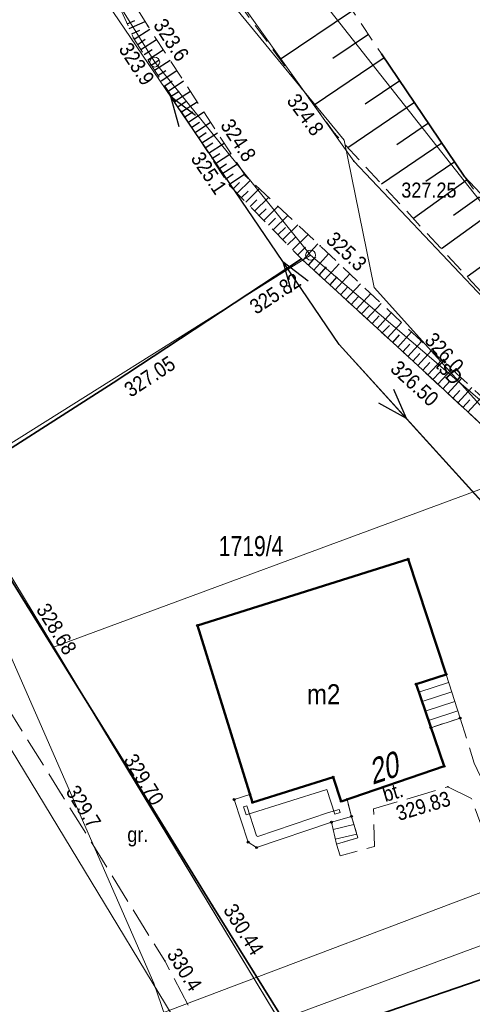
# Model space of a CAD drawing. Header units: metres. Extents: x 7423100 to 7431699, y 5527887 to 5533362.
# Tile 97 of 114: x 7428324 to 7428346, y 5529893 to 5529942. Entities that reach past the tile are written whole.
import ezdxf
from ezdxf.enums import TextEntityAlignment as Align

# ---------------------------------------------------------------- set-up
doc = ezdxf.new("R2010")
doc.units = ezdxf.units.M
doc.header["$MEASUREMENT"] = 0
for name, pattern in [('1.0_0.5', [1.5, 1, -0.5]), ('1.5_0.5', [2, 1.5, -0.5]), ('219-500', [0]), ('suep_nn_500', [0]), ('sutp_500', [0])]:
    doc.linetypes.add(name, pattern=pattern)
doc.layers.get('0').update_dxf_attribs({"color": 2, "linetype": 'CONTINUOUS', "lineweight": 5})
for name, color, linetype in [('000 Inne (niezydentyfikowane)', 7, 'CONTINUOUS'), ('202-punkt graniczny', 7, 'CONTINUOUS'), ('203-punkt graniczny', 7, 'CONTINUOUS'), ('211-numer działki ewidencyjnej', 7, 'CONTINUOUS'), ('217-kontur klasyfikacyjny', 7, 'CONTINUOUS'), ('218-kontur użytku gruntowego', 7, 'CONTINUOUS'), ('219-działka ewidencyjna', 7, 'CONTINUOUS'), ('238-Punkt adresowy budynku', 7, 'CONTINUOUS'), ('312-budynek ewidencyjny', 7, 'CONTINUOUS'), ('312-oznaczenie budynku ewidencyjnego-Atr117', 7, 'CONTINUOUS'), ('352-schody', 7, 'CONTINUOUS'), ('obszar utwardzony', 7, 'CONTINUOUS'), ('obszar utwardzony-Atr17', 7, 'CONTINUOUS'), ('ogrodzenie trwałe', 7, 'CONTINUOUS'), ('pikieta naturalna', 7, 'CONTINUOUS'), ('pikieta naturalna-Atr2', 7, 'CONTINUOUS'), ('pikieta sztuczna', 7, 'CONTINUOUS'), ('pikieta sztuczna-Atr2', 7, 'CONTINUOUS'), ('przewód elektroenergetyczny niskiego napięcia', 7, 'CONTINUOUS'), ('przewód gazowy', 7, 'CONTINUOUS'), ('przewód telekomunikacyjny napowietrzny', 7, 'CONTINUOUS'), ('przewód telekomunikacyjny podziemny', 7, 'CONTINUOUS'), ('przewód telekomunikacyjny podziemny-Atr1', 7, 'CONTINUOUS'), ('przewód wodociągowy', 7, 'CONTINUOUS'), ('Punkt budynku', 7, 'CONTINUOUS'), ('schody w ciągu komunikacyjnym', 7, 'CONTINUOUS'), ('skarpa nieumocniona', 7, 'CONTINUOUS'), ('taras', 7, 'CONTINUOUS')]:
    doc.layers.add(name, color=color, linetype=linetype)
doc.styles.get("Standard").update_dxf_attribs({"font": 'Working1250.shx', "width": 0.75})
doc.linetypes.add('902-500', pattern='A,3.75,0,[1,ksztalty.shx,S=0.5,R=0,X=0,Y=0],3.75', length=7.5)

# ---------------------------------------------------------------- blocks, each defined once
blk = doc.blocks.new('PUNKTBUD')
at = {"color": 0}
blk.add_circle((0, 0), 0.045, dxfattribs=at)
blk = doc.blocks.new('202')
at = {"color": 0, "linetype": 'Continuous', "lineweight": 0}
blk.add_circle((0, 0), 0.25, dxfattribs=at)
blk = doc.blocks.new('203')
at = {"linetype": 'Continuous', "lineweight": 0}
h = blk.add_hatch(color=0, dxfattribs=at)
edge = h.paths.add_edge_path()
edge.add_arc((0, 0), 0.045, 0, 360)
blk = doc.blocks.new('SUEP1')
at = {"color": 0, "linetype": 'Continuous'}
for p, q in [((5, 0), (3.5, 0.5)), ((15, 0), (13.5, 0.5)), ((0, 0), (5, 0)), ((5, 0), (3.5, -0.5)), ((5, 0), (15, 0)), ((15, 0), (13.5, -0.5))]:
    blk.add_line(p, q, dxfattribs=at)
blk = doc.blocks.new('PW01')
at = {"linetype": 'Continuous', "lineweight": 13}
h = blk.add_hatch(color=0, dxfattribs=at)
edge = h.paths.add_edge_path()
edge.add_arc((0, 0), 0.045, 0, 360)

msp = doc.modelspace()

# ---------------------------------------------------------------- linework, layer by layer
at = {"layer": '000 Inne (niezydentyfikowane)', "color": 7, "linetype": 'Continuous', "lineweight": 25, "flags": 128}
for points in [[(7428340.39, 5529942.7), (7428336.77, 5529940.27)], [(7428329.12, 5529942.05), (7428329.5, 5529942.22)], [(7428329.23, 5529941.81), (7428330.02, 5529942.16)], [(7428329.35, 5529941.55), (7428329.76, 5529941.73)], [(7428329.48, 5529941.28), (7428330.26, 5529941.78)], [(7428341.18, 5529941.52), (7428339.4, 5529940.32)], [(7428329.65, 5529941.02), (7428330.03, 5529941.28)], [(7428329.81, 5529940.77), (7428330.59, 5529941.27)], [(7428329.98, 5529940.51), (7428330.37, 5529940.76)], [(7428330.15, 5529940.25), (7428330.93, 5529940.75)], [(7428341.96, 5529940.35), (7428338.46, 5529937.98)], [(7428330.32, 5529939.99), (7428330.71, 5529940.24)], [(7428330.49, 5529939.73), (7428331.27, 5529940.24)], [(7428330.66, 5529939.47), (7428331.05, 5529939.72)], [(7428330.83, 5529939.21), (7428331.6, 5529939.72)], [(7428331, 5529938.95), (7428331.38, 5529939.21)], [(7428331.17, 5529938.69), (7428331.94, 5529939.2)], [(7428342.74, 5529939.21), (7428341.01, 5529938.04)], [(7428331.33, 5529938.43), (7428331.72, 5529938.69)], [(7428331.5, 5529938.18), (7428332.28, 5529938.68)], [(7428331.67, 5529937.92), (7428332.06, 5529938.17)], [(7428331.84, 5529937.66), (7428332.62, 5529938.16)], [(7428343.48, 5529938.12), (7428340.15, 5529935.86)], [(7428332.01, 5529937.4), (7428332.4, 5529937.65)], [(7428332.18, 5529937.14), (7428332.95, 5529937.65)], [(7428332.35, 5529936.88), (7428332.73, 5529937.13)], [(7428332.52, 5529936.62), (7428333.29, 5529937.13)], [(7428344.18, 5529937.08), (7428342.6, 5529936.01)], [(7428332.68, 5529936.36), (7428333.07, 5529936.62)], [(7428332.85, 5529936.1), (7428333.63, 5529936.61)], [(7428333.02, 5529935.85), (7428333.41, 5529936.1)], [(7428333.19, 5529935.59), (7428333.97, 5529936.09)], [(7428344.85, 5529936.09), (7428341.83, 5529934.04)], [(7428333.36, 5529935.33), (7428333.75, 5529935.58)], [(7428333.53, 5529935.07), (7428334.3, 5529935.57)], [(7428333.7, 5529934.81), (7428334.08, 5529935.06)], [(7428333.86, 5529934.55), (7428334.64, 5529935.06)], [(7428345.49, 5529935.15), (7428344.05, 5529934.17)], [(7428334.03, 5529934.29), (7428334.42, 5529934.55)], [(7428334.2, 5529934.03), (7428334.98, 5529934.54)], [(7428334.4, 5529933.8), (7428334.73, 5529934.12)], [(7428334.62, 5529933.59), (7428335.27, 5529934.23)], [(7428346.11, 5529934.25), (7428343.43, 5529932.32)], [(7428334.83, 5529933.37), (7428335.17, 5529933.69)], [(7428335.05, 5529933.15), (7428335.72, 5529933.81)], [(7428335.27, 5529932.92), (7428335.61, 5529933.26)], [(7428335.49, 5529932.7), (7428336.19, 5529933.38)], [(7428346.72, 5529933.4), (7428345.43, 5529932.48)], [(7428335.72, 5529932.47), (7428336.07, 5529932.81)], [(7428335.95, 5529932.23), (7428336.66, 5529932.93)], [(7428336.42, 5529931.76), (7428337.15, 5529932.48)], [(7428347.3, 5529932.59), (7428344.83, 5529930.81)], [(7428336.18, 5529932), (7428336.54, 5529932.35)], [(7428336.9, 5529931.27), (7428337.65, 5529932.01)], [(7428336.66, 5529931.51), (7428337.03, 5529931.88)], [(7428337.39, 5529930.76), (7428338.17, 5529931.52)], [(7428337.14, 5529931.02), (7428337.53, 5529931.39)], [(7428337.9, 5529930.25), (7428338.65, 5529931.07)], [(7428348.4, 5529931.06), (7428346.12, 5529929.42)], [(7428337.65, 5529930.51), (7428338.04, 5529930.89)], [(7428338.45, 5529929.75), (7428339.19, 5529930.56)], [(7428338.18, 5529930), (7428338.55, 5529930.41)], [(7428338.99, 5529929.26), (7428339.72, 5529930.06)], [(7428338.72, 5529929.5), (7428339.09, 5529929.91)], [(7428339.52, 5529928.77), (7428340.25, 5529929.56)], [(7428339.26, 5529929.01), (7428339.62, 5529929.41)], [(7428340.05, 5529928.28), (7428340.78, 5529929.07)], [(7428339.79, 5529928.52), (7428340.15, 5529928.92)], [(7428340.58, 5529927.8), (7428341.3, 5529928.58)], [(7428340.32, 5529928.04), (7428340.68, 5529928.43)], [(7428341.1, 5529927.32), (7428341.81, 5529928.09)], [(7428340.84, 5529927.56), (7428341.2, 5529927.95)], [(7428341.62, 5529926.84), (7428342.32, 5529927.61)], [(7428341.36, 5529927.08), (7428341.71, 5529927.46)], [(7428342.13, 5529926.37), (7428342.83, 5529927.13)], [(7428341.87, 5529926.61), (7428342.23, 5529926.99)], [(7428342.64, 5529925.9), (7428343.33, 5529926.66)], [(7428342.39, 5529926.14), (7428342.73, 5529926.52)], [(7428343.14, 5529925.44), (7428343.83, 5529926.19)], [(7428342.89, 5529925.67), (7428343.24, 5529926.05)], [(7428343.39, 5529925.21), (7428343.74, 5529925.59)], [(7428343.64, 5529924.98), (7428344.33, 5529925.73)], [(7428343.89, 5529924.75), (7428344.24, 5529925.13)], [(7428344.14, 5529924.52), (7428344.84, 5529925.27)], [(7428344.39, 5529924.29), (7428344.74, 5529924.66)], [(7428344.64, 5529924.06), (7428345.34, 5529924.81)], [(7428344.89, 5529923.82), (7428345.24, 5529924.2)], [(7428345.14, 5529923.59), (7428345.84, 5529924.35)], [(7428345.39, 5529923.36), (7428345.74, 5529923.74)], [(7428345.65, 5529923.13), (7428346.34, 5529923.88)], [(7428345.9, 5529922.89), (7428346.25, 5529923.27)], [(7428346.15, 5529922.66), (7428346.85, 5529923.42)]]:
    msp.add_lwpolyline(points, dxfattribs=at)
at = {"layer": '217-kontur klasyfikacyjny', "color": 92, "linetype": 'Continuous', "lineweight": 18, "flags": 128}
for points in [[(7428330.5, 5529940.14), (7428325.75, 5529947.81)], [(7428332.21, 5529946.76), (7428340.45, 5529935.19)], [(7428347.83, 5529931.84), (7428337.2, 5529945.32)], [(7428338.29, 5529930.5), (7428330.5, 5529940.14)], [(7428340.45, 5529935.19), (7428347.51, 5529927.73)], [(7428369.5, 5529903.85), (7428338.29, 5529930.5)], [(7428325.45, 5529910.92), (7428346.88, 5529918.84)], [(7428337.64, 5529890.78), (7428325.45, 5529910.92)]]:
    msp.add_lwpolyline(points, dxfattribs=at)
at = {"layer": '218-kontur użytku gruntowego', "color": 3, "linetype": 'Continuous', "lineweight": 18, "flags": 128}
for points in [[(7428325.75, 5529947.81), (7428330.5, 5529940.14)], [(7428330.5, 5529940.14), (7428325.75, 5529947.81)], [(7428340.45, 5529935.19), (7428332.21, 5529946.76)], [(7428332.21, 5529946.76), (7428340.45, 5529935.19)], [(7428347.83, 5529931.84), (7428337.2, 5529945.32)], [(7428337.2, 5529945.32), (7428347.83, 5529931.84)], [(7428330.5, 5529940.14), (7428338.29, 5529930.5)], [(7428338.29, 5529930.5), (7428330.5, 5529940.14)], [(7428347.51, 5529927.73), (7428340.45, 5529935.19)], [(7428340.45, 5529935.19), (7428347.51, 5529927.73)], [(7428338.29, 5529930.5), (7428369.5, 5529903.85)], [(7428369.5, 5529903.85), (7428338.29, 5529930.5)], [(7428325.45, 5529910.92), (7428346.88, 5529918.84)], [(7428346.88, 5529918.84), (7428325.45, 5529910.92)], [(7428337.64, 5529890.78), (7428325.45, 5529910.92)], [(7428325.45, 5529910.92), (7428337.64, 5529890.78)]]:
    msp.add_lwpolyline(points, dxfattribs=at)
at = {"layer": '219-działka ewidencyjna', "color": 7, "linetype": '219-500', "lineweight": 18, "flags": 128}
for points in [[(7428330.5, 5529940.14), (7428325.75, 5529947.81)], [(7428332.21, 5529946.76), (7428340.45, 5529935.19)], [(7428338.29, 5529930.5), (7428330.5, 5529940.14)], [(7428340.45, 5529935.19), (7428347.51, 5529927.73)], [(7428338.29, 5529930.5), (7428320.4, 5529919.27)], [(7428369.5, 5529903.85), (7428338.29, 5529930.5)], [(7428320.4, 5529919.27), (7428337.64, 5529890.78)], [(7428333.37, 5529889.24), (7428316.6, 5529916.88)]]:
    msp.add_lwpolyline(points, dxfattribs=at)
at = {"layer": '312-budynek ewidencyjny', "color": 7, "linetype": 'Continuous', "lineweight": 50, "flags": 128}
for points in [[(7428332.63, 5529912), (7428343.17, 5529915.32)], [(7428343.17, 5529915.32), (7428345.06, 5529909.56)], [(7428335.39, 5529903.17), (7428332.63, 5529912)], [(7428345.06, 5529909.56), (7428343.56, 5529909.07)], [(7428343.56, 5529909.07), (7428344.96, 5529904.97)], [(7428344.96, 5529904.97), (7428339.82, 5529903.22)], [(7428339.41, 5529904.43), (7428335.39, 5529903.17)], [(7428339.82, 5529903.22), (7428339.41, 5529904.43)]]:
    msp.add_lwpolyline(points, dxfattribs=at)
at = {"layer": '352-schody', "color": 7, "linetype": 'Continuous', "lineweight": 18, "flags": 128}
msp.add_lwpolyline([(7428345.76, 5529907.38), (7428344.3, 5529906.9), (7428343.56, 5529909.07), (7428345.06, 5529909.56)], close=True, dxfattribs=at)
msp.add_lwpolyline([(7428345.76, 5529907.38), (7428344.3, 5529906.9), (7428343.56, 5529909.07), (7428345.06, 5529909.56)], close=True, dxfattribs=at)
for points in [[(7428345.188, 5529909.161), (7428343.694, 5529908.676)], [(7428345.341, 5529908.685), (7428343.856, 5529908.203)], [(7428345.494, 5529908.209), (7428344.017, 5529907.73)], [(7428345.647, 5529907.733), (7428344.178, 5529907.256)]]:
    msp.add_lwpolyline(points, dxfattribs=at)
at = {"layer": 'obszar utwardzony', "color": 7, "linetype": '1.5_0.5', "lineweight": 18, "flags": 128}
for points in [[(7428338.83, 5529889.13), (7428337.63, 5529891.18), (7428333.39, 5529898.01), (7428328.79, 5529905.48), (7428324.12, 5529912.98), (7428320.39, 5529919), (7428316.25, 5529925.15), (7428313.28, 5529922.42), (7428317.37, 5529916.5), (7428321.41, 5529910.69), (7428325.88, 5529903.52), (7428331, 5529895.26), (7428333.85, 5529889.9), (7428334.61, 5529887.52)], [(7428339.58, 5529901.09), (7428339.77, 5529900.5), (7428341.48, 5529900.96), (7428341.44, 5529902.84), (7428345.15, 5529903.95), (7428346.33, 5529903.36), (7428348.81, 5529896.49), (7428349.95, 5529897.41), (7428346.47, 5529905.12), (7428345.76, 5529907.38), (7428344.3, 5529906.9), (7428344.96, 5529904.97), (7428340.11, 5529903.32), (7428340.33, 5529902.47), (7428340.65, 5529901.4)]]:
    msp.add_lwpolyline(points, close=True, dxfattribs=at)
at = {"layer": 'ogrodzenie trwałe', "color": 7, "linetype": '902-500', "lineweight": 35, "flags": 128}
for points in [[(7428341.83, 5529940.55), (7428345.97, 5529934.44), (7428350.37, 5529929.77), (7428361.96, 5529918.67), (7428367.77, 5529913.24)], [(7428349.97, 5529919.13), (7428343.21, 5529925.38), (7428337.84, 5529930.31), (7428328.42, 5529924.12), (7428320.39, 5529919), (7428324.12, 5529912.98), (7428328.79, 5529905.48), (7428333.39, 5529898.01), (7428337.63, 5529891.18)], [(7428350.2, 5529897.39), (7428349.53, 5529895.26), (7428337.63, 5529891.18)]]:
    msp.add_lwpolyline(points, dxfattribs=at)
at = {"layer": 'przewód elektroenergetyczny niskiego napięcia', "color": 1, "linetype": 'suep_nn_500', "lineweight": 18, "flags": 128}
for points in [[(7428311.63, 5529967.32), (7428339.72, 5529926.04)], [(7428339.72, 5529926.04), (7428361.89, 5529901.6)], [(7428361.89, 5529901.6), (7428339.72, 5529926.04)], [(7428361.89, 5529901.6), (7428318.33, 5529885.51)]]:
    msp.add_lwpolyline(points, dxfattribs=at)
at = {"layer": 'przewód gazowy', "color": 52, "linetype": 'Continuous', "lineweight": 18, "flags": 128}
msp.add_lwpolyline([(7428299.15, 5529866.25), (7428298.15, 5529871.35), (7428295.66, 5529879.39), (7428317.19, 5529887.49), (7428363.17, 5529904.86), (7428364.61, 5529906.74), (7428370.18, 5529911.57), (7428371.46, 5529912.7), (7428375.16, 5529914.42), (7428376.12, 5529914.76), (7428387.46, 5529920.11), (7428389.45, 5529921.05)], dxfattribs=at)
at = {"layer": 'przewód telekomunikacyjny napowietrzny', "color": 30, "linetype": 'sutp_500', "lineweight": 18, "flags": 128}
msp.add_lwpolyline([(7428361.89, 5529901.6), (7428318.33, 5529885.51)], dxfattribs=at)
at = {"layer": 'przewód telekomunikacyjny podziemny', "color": 30, "linetype": 'Continuous', "lineweight": 18, "flags": 128}
msp.add_lwpolyline([(7428333.29, 5529944.38), (7428339.97, 5529936.24), (7428341.46, 5529928.88), (7428347.79, 5529921.85), (7428355.06, 5529913.45), (7428360.07, 5529906.91)], dxfattribs=at)
at = {"layer": 'przewód wodociągowy', "color": 5, "linetype": 'Continuous', "lineweight": 18, "flags": 128}
msp.add_lwpolyline([(7428336.25, 5529877.27), (7428330.46, 5529894.14), (7428322.59, 5529912.06), (7428320.14, 5529919.54), (7428314.34, 5529938.26), (7428310.99, 5529950.77), (7428309.53, 5529954.17), (7428307.72, 5529960.09), (7428303.05, 5529970.53), (7428295.33, 5529987.25), (7428291.1, 5529993.84), (7428282.49, 5530008.34), (7428275.73, 5530023.65), (7428274.96, 5530025.53), (7428268.98, 5530040.16), (7428266.95, 5530049.43), (7428265.3, 5530058.79), (7428268.8, 5530078.81)], dxfattribs=at)
at = {"layer": 'schody w ciągu komunikacyjnym', "color": 7, "linetype": 'Continuous', "lineweight": 18, "flags": 128}
msp.add_lwpolyline([(7428339.33, 5529902.18), (7428339.58, 5529901.09), (7428340.65, 5529901.4), (7428340.33, 5529902.47)], close=True, dxfattribs=at)
for points in [[(7428340.453, 5529902.06), (7428339.412, 5529901.821)], [(7428340.596, 5529901.58), (7428339.524, 5529901.334)]]:
    msp.add_lwpolyline(points, dxfattribs=at)
at = {"layer": 'skarpa nieumocniona', "color": 7, "linetype": '1.0_0.5', "lineweight": 18, "flags": 128}
for points in [[(7428367.19, 5529912.24), (7428361.06, 5529917.84), (7428349.75, 5529929.18), (7428345.97, 5529934.44), (7428341.83, 5529940.55), (7428338.16, 5529946.02), (7428337.19, 5529947.46), (7428330.89, 5529958.36), (7428330.81, 5529966.29), (7428327.18, 5529961.96), (7428332.74, 5529945.74), (7428339.52, 5529936.54), (7428348.06, 5529927.32), (7428360.18, 5529917.02)], [(7428367.19, 5529912.24), (7428361.06, 5529917.84), (7428349.75, 5529929.18), (7428345.97, 5529934.44), (7428341.83, 5529940.55), (7428338.16, 5529946.02), (7428337.19, 5529947.46), (7428330.89, 5529958.36), (7428330.81, 5529966.29), (7428327.18, 5529961.96), (7428332.74, 5529945.74), (7428339.52, 5529936.54), (7428348.06, 5529927.32), (7428360.18, 5529917.02)], [(7428361.42, 5529909.7), (7428357.74, 5529913.42), (7428350.67, 5529919.91), (7428343.79, 5529926.23), (7428338.77, 5529930.96), (7428335.03, 5529934.46), (7428330.15, 5529941.95), (7428326.65, 5529947.62), (7428329.44, 5529941.34), (7428334.25, 5529933.96), (7428337.84, 5529930.31), (7428343.21, 5529925.38), (7428349.97, 5529919.13), (7428357, 5529912.58), (7428360.78, 5529909.03)], [(7428361.42, 5529909.7), (7428357.74, 5529913.42), (7428350.67, 5529919.91), (7428343.79, 5529926.23), (7428338.77, 5529930.96), (7428335.03, 5529934.46), (7428330.15, 5529941.95), (7428326.65, 5529947.62), (7428329.44, 5529941.34), (7428334.25, 5529933.96), (7428337.84, 5529930.31), (7428343.21, 5529925.38), (7428349.97, 5529919.13), (7428357, 5529912.58), (7428360.78, 5529909.03)]]:
    msp.add_lwpolyline(points, close=True, dxfattribs=at)
at = {"layer": 'taras', "color": 0, "lineweight": 18}
for p, q in [((7428335.39, 5529903.17), (7428339.41, 5529904.43)), ((7428339.41, 5529904.43), (7428339.82, 5529903.22)), ((7428334.47, 5529903.31), (7428335.26, 5529903.57)), ((7428335.068, 5529902.545), (7428339.094, 5529903.807)), ((7428335.26, 5529903.57), (7428335.39, 5529903.17)), ((7428339.094, 5529903.807), (7428339.508, 5529902.583)), ((7428335.17, 5529901.18), (7428334.47, 5529903.31)), ((7428335.101, 5529902.991), (7428334.94, 5529902.939)), ((7428335.59, 5529901.505), (7428335.101, 5529902.991)), ((7428339.82, 5529903.22), (7428340.11, 5529903.32)), ((7428340.11, 5529903.32), (7428340.33, 5529902.47)), ((7428334.94, 5529902.939), (7428335.068, 5529902.545)), ((7428339.18, 5529902.657), (7428335.657, 5529901.461)), ((7428339.724, 5529902.815), (7428339.18, 5529902.657)), ((7428340.33, 5529902.47), (7428339.33, 5529902.18)), ((7428339.508, 5529902.583), (7428339.761, 5529902.671)), ((7428339.761, 5529902.671), (7428339.724, 5529902.815)), ((7428339.33, 5529902.18), (7428335.59, 5529900.91)), ((7428335.657, 5529901.461), (7428335.59, 5529901.505)), ((7428335.59, 5529900.91), (7428335.17, 5529901.18))]:
    msp.add_line(p, q, dxfattribs=at)

# ---------------------------------------------------------------- block references
at = {"layer": '202-punkt graniczny', "color": 7, "linetype": 'Continuous', "lineweight": 18}
for p in [(7428330.5, 5529940.14), (7428338.29, 5529930.5)]:
    msp.add_blockref('202', p, dxfattribs=at)
at = {"layer": '203-punkt graniczny', "color": 7, "linetype": 'Continuous', "lineweight": 18}
msp.add_blockref('203', (7428340.45, 5529935.19), dxfattribs=at)
at = {"layer": 'pikieta naturalna', "color": 7, "linetype": 'Continuous', "lineweight": 13}
for p in [(7428330.15, 5529941.95), (7428329.44, 5529941.34), (7428339.52, 5529936.54), (7428335.03, 5529934.46), (7428334.25, 5529933.96), (7428338.77, 5529930.96), (7428343.79, 5529926.23), (7428325.88, 5529903.52), (7428331, 5529895.26)]:
    msp.add_blockref('PW01', p, dxfattribs=at)
at = {"layer": 'pikieta sztuczna', "color": 7, "linetype": 'Continuous', "lineweight": 13}
for p in [(7428345.97, 5529934.44), (7428337.84, 5529930.31), (7428343.21, 5529925.38), (7428328.42, 5529924.12), (7428324.12, 5529912.98), (7428328.79, 5529905.48), (7428345.15, 5529903.95), (7428333.39, 5529898.01)]:
    msp.add_blockref('PW01', p, dxfattribs=at)
at = {"layer": 'przewód elektroenergetyczny niskiego napięcia', "color": 1, "linetype": 'Continuous', "lineweight": 18}
for rotation in [124.234, 312.212]:
    msp.add_blockref('SUEP1', (7428339.72, 5529926.04), dxfattribs=dict(at, rotation=rotation))
at = {"layer": 'Punkt budynku', "color": 5, "linetype": 'Continuous', "lineweight": 18}
for p in [(7428343.17, 5529915.32), (7428332.63, 5529912), (7428345.06, 5529909.56), (7428343.56, 5529909.07), (7428345.76, 5529907.38), (7428344.3, 5529906.9), (7428344.96, 5529904.97), (7428339.41, 5529904.43), (7428335.26, 5529903.57), (7428334.47, 5529903.31), (7428335.39, 5529903.17), (7428339.82, 5529903.22), (7428340.11, 5529903.32), (7428340.33, 5529902.47), (7428339.33, 5529902.18), (7428335.17, 5529901.18), (7428335.59, 5529900.91)]:
    msp.add_blockref('PUNKTBUD', p, dxfattribs=at)

# ---------------------------------------------------------------- texts
at = {"layer": '211-numer działki ewidencyjnej', "color": 7, "linetype": 'Continuous', "lineweight": 18, "width": 0.79}
msp.add_text('1719/4', height=1, dxfattribs=at).set_placement((7428333.7, 5529915.47))
at = {"layer": '238-Punkt adresowy budynku', "color": 7, "linetype": 'Continuous', "lineweight": 25, "oblique": 15, "width": 0.79}
msp.add_text('20', height=1.25, rotation=18.799, dxfattribs=at).set_placement((7428341.38, 5529904.04))
at = {"layer": '312-oznaczenie budynku ewidencyjnego-Atr117', "color": 7, "width": 0.9}
msp.add_text('m2', height=1, dxfattribs=at).set_placement((7428338.94, 5529908.07), align=Align.CENTER)
at = {"layer": 'obszar utwardzony-Atr17', "color": 7, "width": 0.9}
msp.add_text('bt.', height=0.75, rotation=16.656, dxfattribs=at).set_placement((7428342.02, 5529903.18))
msp.add_text('gr.', height=0.75, dxfattribs=at).set_placement((7428329.13, 5529901.19))
at = {"layer": 'pikieta naturalna-Atr2', "color": 7, "width": 0.9}
for s, rotation, p in [('323.6', 303.086, (7428330.4, 5529941.99)), ('323.9', 303.095, (7428328.67, 5529940.79)), ('324.8', 306.388, (7428337.06, 5529938.2)), ('324.8', 303.086, (7428333.75, 5529936.98)), ('325.1', 304.234, (7428332.27, 5529935.32)), ('325.3', 316.704, (7428339.01, 5529931.19)), ('326.0', 312, (7428343.94, 5529926.21)), ('329.7', 301.94, (7428326.03, 5529903.71)), ('330.4', 301.792, (7428331.08, 5529895.58))]:
    msp.add_text(s, height=0.75, rotation=rotation, dxfattribs=at).set_placement(p)
at = {"layer": 'pikieta sztuczna-Atr2', "color": 7, "width": 0.9}
msp.add_text('327.25', height=0.75, dxfattribs=at).set_placement((7428342.82, 5529933.37))
for s, rotation, p in [('325.82', 33.309, (7428335.57, 5529927.51)), ('327.05', 33.309, (7428329.3, 5529923.37)), ('326.50', 317.446, (7428342.22, 5529924.75)), ('328.68', 301.909, (7428324.55, 5529912.8)), ('329.70', 301.624, (7428328.92, 5529905.29)), ('329.83', 16.656, (7428342.7, 5529902.24)), ('330.44', 301.831, (7428333.9, 5529897.8))]:
    msp.add_text(s, height=0.75, rotation=rotation, dxfattribs=at).set_placement(p)
at = {"layer": 'przewód telekomunikacyjny podziemny-Atr1', "color": 30, "width": 0.9}
msp.add_text('tsD', height=0.75, rotation=312, dxfattribs=at).set_placement((7428344.77, 5529925.2), align=Align.MIDDLE_LEFT)

doc.saveas('drawing.dxf')
